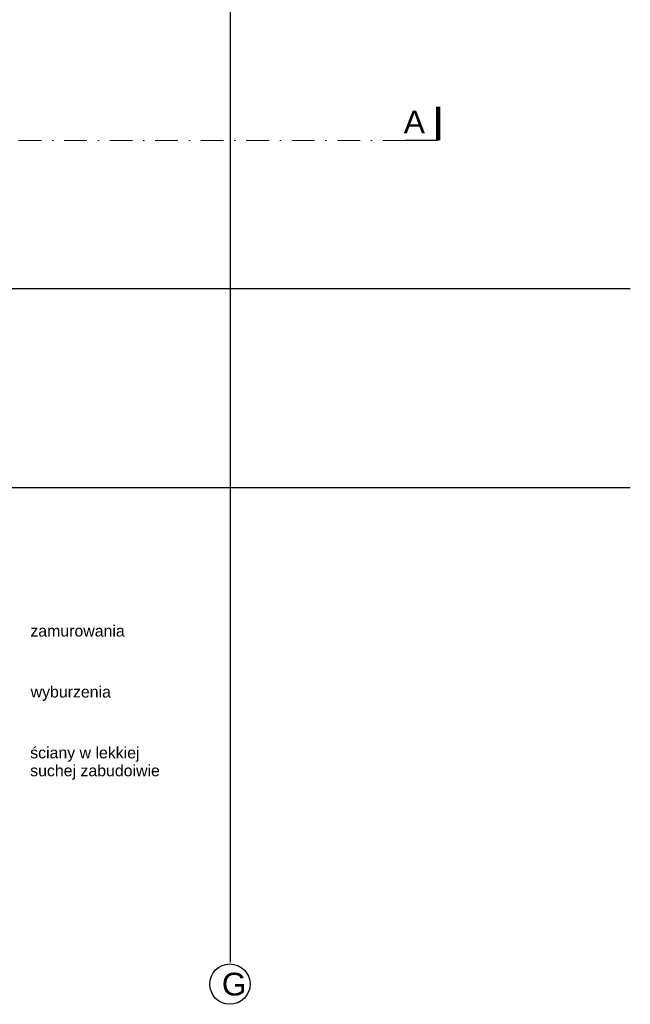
# Model space of a CAD drawing. Header units: millimetres. Extents: x -7023 to 53801, y 9849 to 33561.
# Tile 161 of 256: x 16985 to 17657, y 17828 to 18912. Entities that reach past the tile are written whole.
import ezdxf

# ---------------------------------------------------------------- set-up
doc = ezdxf.new("R2010")
doc.units = ezdxf.units.MM
doc.linetypes.add('DASHDOT', pattern=[1, 0.5, -0.25, 0, -0.25])
doc.layers.add('.IE_podklad', color=252, linetype='Continuous')
doc.styles.add('Arial', font='arial.ttf', dxfattribs={"height": 125})
doc.styles.get("Standard").update_dxf_attribs({"font": 'arial.ttf'})

msp = doc.modelspace()

# ---------------------------------------------------------------- linework, layer by layer
at = {"layer": '.IE_podklad', "ltscale": 30}
msp.add_line((17216.4, 19961.5), (17216.4, 17874.1), dxfattribs=at)
at = {"layer": '.IE_podklad', "ltscale": 25}
for p, q in [((14357.9, 18615.7), (17656.9, 18615.7)), ((14357.9, 18396.7), (17656.9, 18396.7))]:
    msp.add_line(p, q, dxfattribs=at)
at = {"layer": '.IE_podklad', "ltscale": 25, "const_width": 5}
msp.add_lwpolyline([(17445.5, 18778.7), (17445.5, 18815.7)], dxfattribs=at)
at = {"layer": '.IE_podklad', "linetype": 'DASHDOT', "lineweight": 13, "ltscale": 50}
msp.add_lwpolyline([(17409.6, 18778.7), (14946.8, 18778.7)], dxfattribs=at)
at = {"layer": '.IE_podklad', "lineweight": 30, "ltscale": 25}
msp.add_lwpolyline([(17445.5, 18778.7), (17409.6, 18778.7)], dxfattribs=at)
at = {"layer": '.IE_podklad', "linetype": 'Continuous'}
msp.add_circle((17216.3, 17850), 22.2, dxfattribs=at)

# ---------------------------------------------------------------- texts
at = {"layer": '.IE_podklad', "linetype": 'Continuous', "style": 'Arial'}
for s, p in [('zamurowania', (16996.7, 18232.6)), ('wyburzenia', (16997, 18165.5)), ('ściany w lekkiej ', (16996.5, 18098.5)), ('suchej zabudoiwie', (16996.5, 18078.8))]:
    msp.add_text(s, height=12.5, dxfattribs=at).set_placement(p)
at = {"layer": '.IE_podklad', "ltscale": 25, "insert": (17430.9, 18811.6), "char_height": 25, "attachment_point": 3, "style": 'Arial'}
msp.add_mtext_dynamic_manual_height_columns('A', width=190.33, gutter_width=1, heights=[-25], dxfattribs=at)
at = {"layer": '.IE_podklad', "insert": (17207.4, 17862.5), "char_height": 25, "width": 492.116, "attachment_point": 1}
msp.add_mtext('G', dxfattribs=at)

doc.saveas('drawing.dxf')
